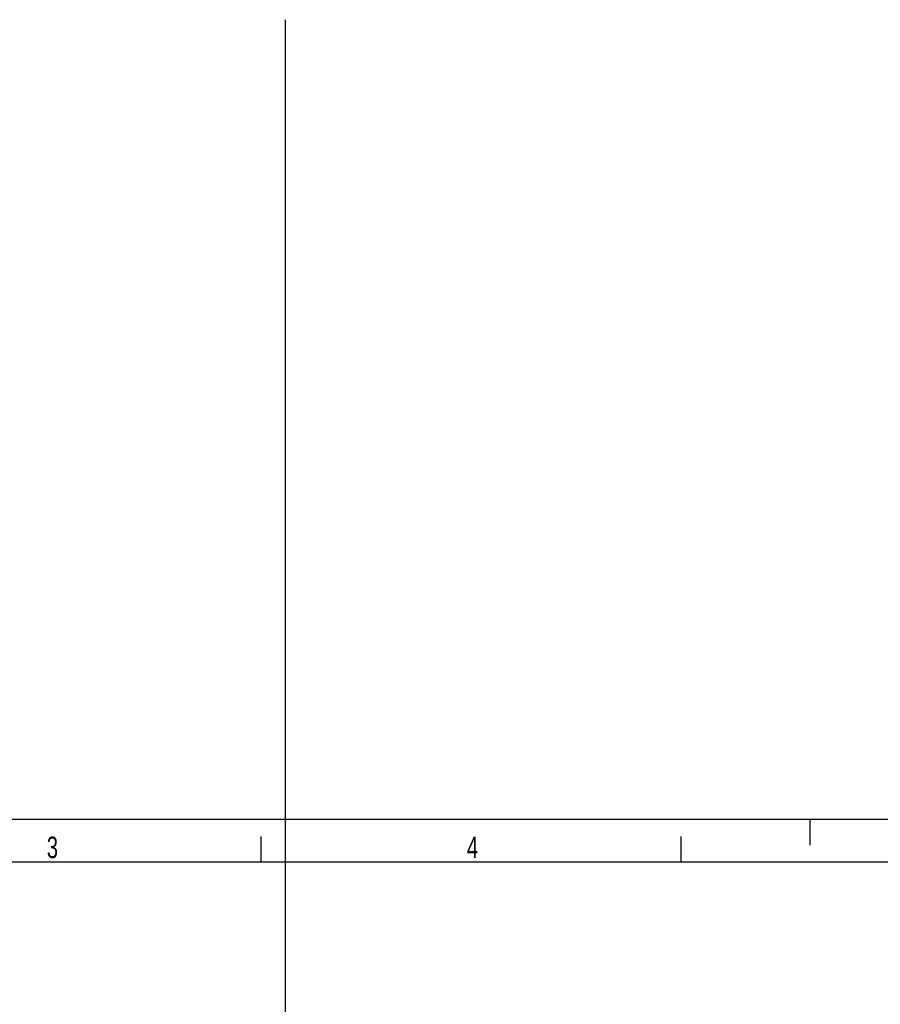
# Model space of a CAD drawing. Extents: x 0 to 420, y -81 to 390.
# Tile 15 of 16: x 143 to 243, y 276 to 390. Entities that reach past the tile are written whole.
import ezdxf

# ---------------------------------------------------------------- set-up
doc = ezdxf.new("R2010")
doc.units = 0
doc.header["$LTSCALE"] = 23.1
doc.layers.add('AG_HOSE_125_DXF_CONTINUOUS', color=7, linetype='CONTINUOUS')
doc.layers.add('ASEM_65_125-5_DXF_FORMAT', color=7, linetype='CONTINUOUS')
doc.styles.get("Standard").update_dxf_attribs({"font": 'txt', "width": 0.7})

msp = doc.modelspace()

# ---------------------------------------------------------------- linework, layer by layer
at = {"layer": 'AG_HOSE_125_DXF_CONTINUOUS', "color": 4, "linetype": 'CONTINUOUS'}
msp.add_line((174.07497, 251.37431), (174.07497, 389.79118), dxfattribs=at)
at = {"layer": 'ASEM_65_125-5_DXF_FORMAT', "color": 7, "linetype": 'CONTINUOUS'}
for p, q in [((-0.00158, 296.99848), (419.99842, 296.99848)), ((234.99842, 293.99848), (234.99842, 296.99848)), ((171.24842, 291.99848), (171.24842, 294.99848)), ((219.99842, 291.99848), (219.99842, 294.99848)), ((414.99842, 291.99848), (24.99842, 291.99848))]:
    msp.add_line(p, q, dxfattribs=at)

# ---------------------------------------------------------------- texts
at = {"layer": 'ASEM_65_125-5_DXF_FORMAT', "color": 7, "linetype": 'CONTINUOUS', "char_height": 2.5, "attachment_point": 1}
for s, insert, width in [('3', (146.38927, 294.97512), 2.6785714), ('4', (195.13927, 294.97512), 2.9464286)]:
    msp.add_mtext(s, dxfattribs=dict(at, insert=insert, width=width))

doc.saveas('drawing.dxf')
